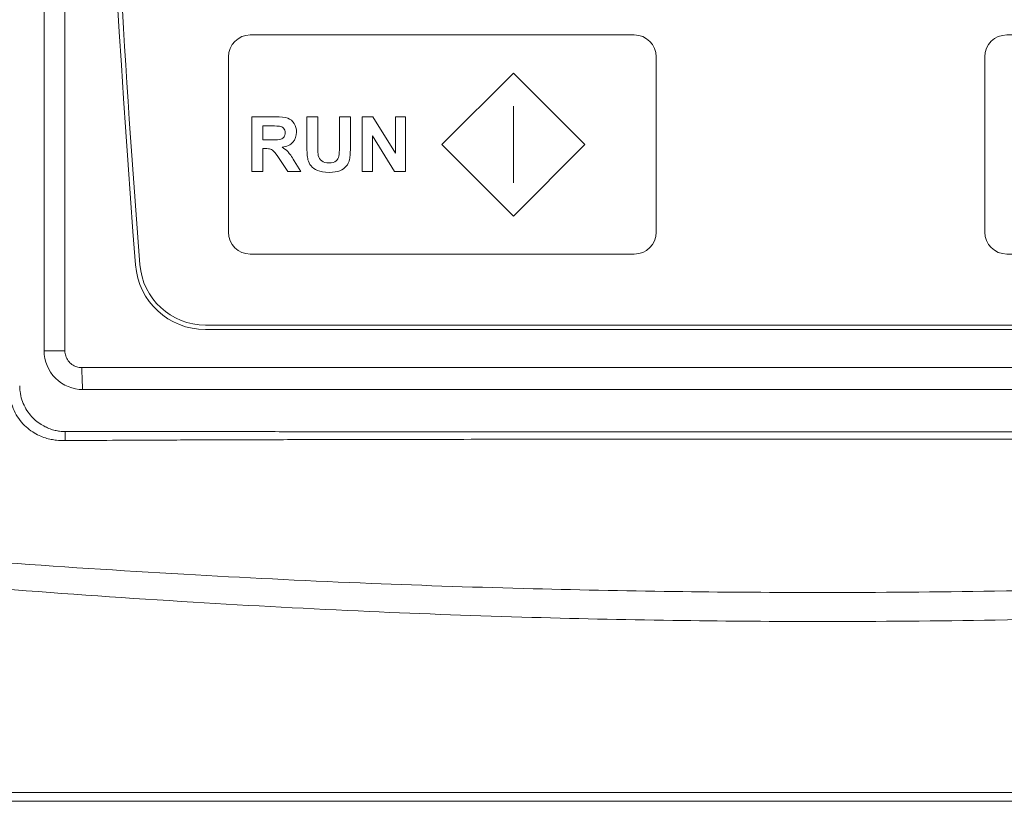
# Model space of a CAD drawing. Header units: millimetres. Extents: x -473 to 23648, y -382 to 1866.
# Tile 137 of 256: x 5101 to 5145, y 158 to 194. Entities that reach past the tile are written whole.
import ezdxf

# ---------------------------------------------------------------- set-up
doc = ezdxf.new("R2010")
doc.units = ezdxf.units.MM
doc.header["$LTSCALE"] = 80
doc.header["$PDMODE"] = 3
doc.header["$PDSIZE"] = 0.3
doc.layers.get('0').update_dxf_attribs({"linetype": 'CONTINUOUS'})
doc.layers.get('DEFPOINTS').update_dxf_attribs({"linetype": 'CONTINUOUS'})
doc.layers.add('20_ALL_FEATURES', color=7, linetype='CONTINUOUS')
doc.layers.add('layer 1', color=7, linetype='CONTINUOUS')
doc.styles.get("Standard").update_dxf_attribs({"font": 'technic_.ttf', "width": 0.7})
doc.dimstyles.get("Standard").update_dxf_attribs({"dimtxt": 3, "dimasz": 3, "dimexe": 0.18, "dimexo": 0.0625, "dimgap": 0.09, "dimtad": 1, "dimdsep": 46, "dimtxsty": 'STANDARD', "dimcen": 0.09, "dimadec": 0, "dimazin": 0, "dimtol": 1, "dimtp": 0.01, "dimtm": 0.01, "dimtfac": 1, "dimtofl": 0, "dimtmove": 0, "dimatfit": 3, "dimfxl": 1, "dimtolj": 1, "dimarcsym": 0})

# ---------------------------------------------------------------- blocks, each defined once
blk = doc.blocks.new('*D43')
at = {"color": 0, "lineweight": 0, "transparency": 16777216}
for p, q in [((5138.908, 318.41), (5249.944, 318.41)), ((5248.144, 310.41), (5248.144, 172.017)), ((5248.144, -5.056), (5248.144, 133.337)), ((5218.9, -13.056), (5249.944, -13.056))]:
    blk.add_line(p, q, dxfattribs=at)
for points in [[(5249.478, 310.41), (5246.811, 310.41), (5248.144, 318.41)], [(5246.811, -5.056), (5249.478, -5.056), (5248.144, -13.056)]]:
    blk.add_solid(points, dxfattribs=at)
at = {"layer": 'DEFPOINTS', "color": 0, "lineweight": 0, "transparency": 16777216}
for p in [(5137.108, 318.41), (5217.1, -13.056), (5248.144, -13.056)]:
    blk.add_point(p, dxfattribs=at)
at = {"color": 0, "lineweight": 0, "transparency": 16777216, "insert": (5248.144, 152.677), "char_height": 15, "attachment_point": 5, "rotation": 90}
blk.add_mtext('\\A1;331.5', dxfattribs=at)

msp = doc.modelspace()

# ---------------------------------------------------------------- linework, layer by layer
at = {"color": 0, "linetype": 'Continuous', "lineweight": 0}
for p, q in [((5101.634, 284.397), (5101.634, 178.997)), ((5102.585, 284.397), (5102.585, 178.997)), ((5108.997, 180.164), (5165.22, 180.164)), ((5165.22, 179.964), (5108.997, 179.964)), ((5102.585, 178.997), (5101.634, 178.997)), ((5103.361, 178.224), (5170.856, 178.224))]:
    msp.add_line(p, q, dxfattribs=at)
for centre, radius, start, end in [((5726.708, 231.5), 622.8, 175.51072, 184.474232), ((5726.708, 231.5), 622.6, 179.582278, 184.474232), ((5108.997, 183.164), 3.2, 184.4742, 270), ((5108.997, 183.164), 3, 184.4742, 270), ((5103.408, 178.997), 1.774, 180.0147, 270.0196), ((5102.543, 177.399), 2.023, 180.0048, 187.4383), ((5102.611, 177.322), 2.014, 262.3814, 269.9407), ((5102.571, 177.964), 3.069, 263.0589, 270.4056)]:
    msp.add_arc(centre, radius, start, end, dxfattribs=at)
for points, knots in [([(5102.585, 178.997), (5102.585, 178.917), (5102.611, 178.754), (5102.723, 178.535), (5102.897, 178.361), (5103.117, 178.249), (5103.28, 178.224), (5103.361, 178.224)], [0, 0, 0, 0, 0.242006, 0.484329, 0.726749, 0.969268, 1.211827, 1.211827, 1.211827, 1.211827]), ([(5103.361, 178.224), (5103.361, 178.097), (5103.367, 177.868), (5103.362, 177.544), (5103.402, 177.372), (5103.382, 177.231), (5103.408, 177.224)], [0, 0, 0, 0, 0.379479, 0.702346, 0.92056, 1.002667, 1.002667, 1.002667, 1.002667]), ([(5102.343, 175.325), (5102.274, 175.335), (5102.129, 175.361), (5101.906, 175.427), (5101.669, 175.529), (5101.421, 175.675), (5101.175, 175.873), (5100.946, 176.124), (5100.754, 176.423), (5100.61, 176.763), (5100.554, 177.009), (5100.538, 177.138)], [0, 0, 0, 0, 0.209355, 0.441454, 0.697479, 0.981687, 1.299625, 1.643264, 1.995919, 2.359977, 2.747748, 2.747748, 2.747748, 2.747748]), ([(5103.409, 177.224), (5110.896, 177.229), (5125.875, 177.235), (5148.342, 177.235), (5163.321, 177.229), (5170.808, 177.224)], [0, 0, 0, 0, 22.462721, 44.937212, 67.399918, 67.399918, 67.399918, 67.399918]), ([(5102.2, 174.917), (5102.12, 174.924), (5101.949, 174.948), (5101.683, 175.015), (5101.397, 175.125), (5101.098, 175.29), (5100.8, 175.518), (5100.527, 175.812), (5100.302, 176.166), (5100.138, 176.57), (5100.082, 176.861), (5100.068, 177.011)], [0, 0, 0, 0, 0.243091, 0.515428, 0.821175, 1.159761, 1.536592, 1.94123, 2.357734, 2.787633, 3.240565, 3.240565, 3.240565, 3.240565]), ([(5102.593, 174.895), (5102.594, 174.967), (5102.61, 175.1), (5102.576, 175.25), (5102.608, 175.308)], [0, 0, 0, 0, 0.2148415, 0.4128709, 0.4128709, 0.4128709, 0.4128709]), ([(5137.108, 175.302), (5136.388, 175.302), (5134.92, 175.302), (5132.703, 175.302), (5130.468, 175.302), (5128.252, 175.302), (5126.038, 175.302), (5123.772, 175.302), (5121.369, 175.303), (5118.761, 175.303), (5115.924, 175.303), (5112.948, 175.304), (5110.01, 175.304), (5107.29, 175.305), (5104.855, 175.306), (5103.33, 175.307), (5102.608, 175.308)], [0, 0, 0, 0, 2.160181, 4.406147, 6.650283, 8.86412, 11.055449, 13.29076, 15.662238, 18.265232, 21.113375, 24.174089, 27.195144, 29.924779, 32.336661, 34.500001, 34.500001, 34.500001, 34.500001]), ([(5171.608, 175.308), (5170.896, 175.307), (5169.409, 175.306), (5167.082, 175.305), (5164.561, 175.305), (5161.838, 175.304), (5158.913, 175.303), (5155.919, 175.303), (5153.061, 175.303), (5150.485, 175.302), (5148.155, 175.302), (5145.931, 175.302), (5143.721, 175.302), (5141.496, 175.302), (5139.288, 175.302), (5137.826, 175.302), (5137.108, 175.302)], [0, 0, 0, 0, 2.136676, 4.462188, 6.980853, 9.700442, 12.631502, 15.753897, 18.682545, 21.204402, 23.48372, 25.672061, 27.877331, 30.112252, 32.348791, 34.500001, 34.500001, 34.500001, 34.500001]), ([(5137.108, 174.964), (5136.388, 174.964), (5134.919, 174.964), (5132.702, 174.963), (5130.467, 174.962), (5128.251, 174.961), (5126.037, 174.959), (5123.771, 174.957), (5121.367, 174.955), (5118.759, 174.951), (5115.921, 174.947), (5112.943, 174.94), (5110.005, 174.932), (5107.282, 174.922), (5104.843, 174.91), (5103.316, 174.9), (5102.593, 174.895)], [0, 0, 0, 0, 2.160506, 4.406771, 6.651184, 8.865286, 11.056883, 13.292493, 15.664331, 18.267791, 21.11658, 24.178267, 27.200758, 29.932458, 32.347412, 34.515674, 34.515674, 34.515674, 34.515674]), ([(5171.624, 174.895), (5170.91, 174.9), (5169.42, 174.91), (5167.09, 174.922), (5164.567, 174.931), (5161.842, 174.939), (5158.917, 174.945), (5155.922, 174.951), (5153.064, 174.955), (5150.487, 174.957), (5148.156, 174.959), (5145.932, 174.961), (5143.722, 174.962), (5141.496, 174.963), (5139.288, 174.964), (5137.826, 174.964), (5137.108, 174.964)], [0, 0, 0, 0, 2.141556, 4.470073, 6.990716, 9.711686, 12.643764, 15.76692, 18.696103, 21.218343, 23.497966, 25.686573, 27.892107, 30.127305, 32.364141, 34.515674, 34.515674, 34.515674, 34.515674]), ([(5137.108, 167.966), (5135.001, 167.966), (5130.615, 167.994), (5123.763, 168.125), (5116.35, 168.371), (5108.323, 168.756), (5102.766, 169.114), (5099.877, 169.327)], [0, 0, 0, 0, 6.32226, 13.156695, 20.55903, 28.572845, 37.2647, 37.2647, 37.2647, 37.2647]), ([(5174.34, 169.327), (5170.723, 169.06), (5163.864, 168.634), (5154.084, 168.222), (5145.291, 168.01), (5139.742, 167.966), (5137.108, 167.966)], [0, 0, 0, 0, 10.880652, 20.615436, 29.365164, 37.264506, 37.264506, 37.264506, 37.264506]), ([(5137.108, 166.643), (5134.991, 166.643), (5130.586, 166.673), (5123.703, 166.817), (5116.26, 167.088), (5108.205, 167.516), (5102.631, 167.906), (5099.733, 168.13)], [0, 0, 0, 0, 6.351405, 13.217029, 20.651094, 28.695182, 37.41446, 37.41446, 37.41446, 37.41446]), ([(5174.484, 168.13), (5170.856, 167.849), (5163.975, 167.381), (5154.159, 166.923), (5145.329, 166.69), (5139.754, 166.643), (5137.108, 166.643)], [0, 0, 0, 0, 10.915961, 20.689601, 29.478507, 37.414247, 37.414247, 37.414247, 37.414247])]:
    msp.add_open_spline(points, degree=3, knots=knots, dxfattribs=at)
at = {"layer": '20_ALL_FEATURES', "linetype": 'Continuous', "lineweight": 0}
for p, q in [((5052.119, 158.844), (5222.098, 158.844)), ((5052.619, 158.444), (5221.598, 158.444))]:
    msp.add_line(p, q, dxfattribs=at)
at = {"layer": 'layer 1', "color": 0, "lineweight": 0}
for points, knots in [([(5111.044, 193.405), (5111.044, 193.405), (5128.567, 193.405), (5128.567, 193.405), (5128.567, 193.405), (5129.117, 193.405), (5129.567, 192.955), (5129.567, 192.405), (5129.567, 192.405), (5129.567, 192.405), (5129.567, 184.405), (5129.567, 184.405), (5129.567, 184.405), (5129.567, 183.856), (5129.117, 183.405), (5128.567, 183.405), (5128.567, 183.405), (5128.567, 183.405), (5111.044, 183.405), (5111.044, 183.405), (5111.044, 183.405), (5110.494, 183.405), (5110.044, 183.855), (5110.044, 184.405), (5110.044, 184.405), (5110.044, 184.405), (5110.044, 192.405), (5110.044, 192.405), (5110.044, 192.405), (5110.044, 192.955), (5110.494, 193.405), (5111.044, 193.405)], [0, 0, 0, 0, 0.125, 0.125, 0.125, 0.125, 0.25, 0.25, 0.25, 0.25, 0.375, 0.375, 0.375, 0.375, 0.5, 0.5, 0.5, 0.5, 0.625, 0.625, 0.625, 0.625, 0.75, 0.75, 0.75, 0.75, 0.875, 0.875, 0.875, 0.875, 1, 1, 1, 1]), ([(5145.567, 193.407), (5145.567, 193.407), (5163.108, 193.407), (5163.108, 193.407), (5163.108, 193.407), (5163.659, 193.407), (5164.108, 192.957), (5164.108, 192.407), (5164.108, 192.407), (5164.108, 192.407), (5164.108, 184.407), (5164.108, 184.407), (5164.108, 184.407), (5164.108, 183.857), (5163.658, 183.407), (5163.108, 183.407), (5163.108, 183.407), (5163.108, 183.407), (5145.567, 183.407), (5145.567, 183.407), (5145.567, 183.407), (5145.017, 183.407), (5144.567, 183.857), (5144.567, 184.407), (5144.567, 184.407), (5144.567, 184.407), (5144.567, 192.407), (5144.567, 192.407), (5144.567, 192.407), (5144.567, 192.957), (5145.017, 193.407), (5145.567, 193.407)], [0, 0, 0, 0, 0.125, 0.125, 0.125, 0.125, 0.25, 0.25, 0.25, 0.25, 0.375, 0.375, 0.375, 0.375, 0.5, 0.5, 0.5, 0.5, 0.625, 0.625, 0.625, 0.625, 0.75, 0.75, 0.75, 0.75, 0.875, 0.875, 0.875, 0.875, 1, 1, 1, 1]), ([(5123.052, 191.666), (5123.052, 191.666), (5126.315, 188.402), (5126.315, 188.402), (5126.315, 188.402), (5126.315, 188.402), (5123.052, 185.139), (5123.052, 185.139), (5123.052, 185.139), (5123.052, 185.139), (5119.788, 188.402), (5119.788, 188.402), (5119.788, 188.402), (5119.788, 188.402), (5123.052, 191.666), (5123.052, 191.666)], [0, 0, 0, 0, 0.25, 0.25, 0.25, 0.25, 0.5, 0.5, 0.5, 0.5, 0.75, 0.75, 0.75, 0.75, 1, 1, 1, 1]), ([(5111.112, 187.179), (5111.112, 187.179), (5111.112, 189.674), (5111.112, 189.674), (5111.112, 189.674), (5111.112, 189.674), (5112.173, 189.674), (5112.173, 189.674), (5112.173, 189.674), (5112.44, 189.674), (5112.634, 189.652), (5112.754, 189.607), (5112.754, 189.607), (5112.875, 189.562), (5112.972, 189.483), (5113.045, 189.368), (5113.045, 189.368), (5113.118, 189.253), (5113.154, 189.122), (5113.154, 188.975), (5113.154, 188.975), (5113.154, 188.788), (5113.098, 188.633), (5112.989, 188.511), (5112.989, 188.511), (5112.879, 188.389), (5112.714, 188.312), (5112.495, 188.28), (5112.495, 188.28), (5112.604, 188.216), (5112.694, 188.147), (5112.765, 188.071), (5112.765, 188.071), (5112.836, 187.995), (5112.931, 187.86), (5113.051, 187.666), (5113.051, 187.666), (5113.051, 187.666), (5113.356, 187.179), (5113.356, 187.179), (5113.356, 187.179), (5113.356, 187.179), (5112.754, 187.179), (5112.754, 187.179), (5112.754, 187.179), (5112.754, 187.179), (5112.39, 187.722), (5112.39, 187.722), (5112.39, 187.722), (5112.26, 187.916), (5112.172, 188.038), (5112.124, 188.089), (5112.124, 188.089), (5112.076, 188.139), (5112.026, 188.173), (5111.972, 188.193), (5111.972, 188.193), (5111.919, 188.211), (5111.835, 188.221), (5111.718, 188.221), (5111.718, 188.221), (5111.718, 188.221), (5111.617, 188.221), (5111.617, 188.221), (5111.617, 188.221), (5111.617, 188.221), (5111.617, 187.179), (5111.617, 187.179), (5111.617, 187.179), (5111.617, 187.179), (5111.112, 187.179), (5111.112, 187.179)], [0, 0, 0, 0, 0.055556, 0.055556, 0.055556, 0.055556, 0.111111, 0.111111, 0.111111, 0.111111, 0.166667, 0.166667, 0.166667, 0.166667, 0.222222, 0.222222, 0.222222, 0.222222, 0.277778, 0.277778, 0.277778, 0.277778, 0.333333, 0.333333, 0.333333, 0.333333, 0.388889, 0.388889, 0.388889, 0.388889, 0.444444, 0.444444, 0.444444, 0.444444, 0.5, 0.5, 0.5, 0.5, 0.555556, 0.555556, 0.555556, 0.555556, 0.611111, 0.611111, 0.611111, 0.611111, 0.666667, 0.666667, 0.666667, 0.666667, 0.722222, 0.722222, 0.722222, 0.722222, 0.777778, 0.777778, 0.777778, 0.777778, 0.833333, 0.833333, 0.833333, 0.833333, 0.888889, 0.888889, 0.888889, 0.888889, 0.944444, 0.944444, 0.944444, 0.944444, 1, 1, 1, 1]), ([(5113.626, 189.674), (5113.626, 189.674), (5114.129, 189.674), (5114.129, 189.674), (5114.129, 189.674), (5114.129, 189.674), (5114.129, 188.323), (5114.129, 188.323), (5114.129, 188.323), (5114.129, 188.108), (5114.136, 187.969), (5114.148, 187.906), (5114.148, 187.906), (5114.169, 187.803), (5114.221, 187.721), (5114.302, 187.66), (5114.302, 187.66), (5114.383, 187.598), (5114.494, 187.567), (5114.635, 187.567), (5114.635, 187.567), (5114.778, 187.567), (5114.886, 187.596), (5114.959, 187.655), (5114.959, 187.655), (5115.031, 187.713), (5115.075, 187.785), (5115.089, 187.87), (5115.089, 187.87), (5115.104, 187.955), (5115.111, 188.096), (5115.111, 188.294), (5115.111, 188.294), (5115.111, 188.294), (5115.111, 189.674), (5115.111, 189.674), (5115.111, 189.674), (5115.111, 189.674), (5115.615, 189.674), (5115.615, 189.674), (5115.615, 189.674), (5115.615, 189.674), (5115.615, 188.364), (5115.615, 188.364), (5115.615, 188.364), (5115.615, 188.064), (5115.602, 187.852), (5115.575, 187.728), (5115.575, 187.728), (5115.547, 187.605), (5115.497, 187.501), (5115.424, 187.415), (5115.424, 187.415), (5115.351, 187.33), (5115.253, 187.262), (5115.131, 187.212), (5115.131, 187.212), (5115.008, 187.161), (5114.848, 187.136), (5114.65, 187.136), (5114.65, 187.136), (5114.412, 187.136), (5114.231, 187.164), (5114.108, 187.219), (5114.108, 187.219), (5113.985, 187.274), (5113.888, 187.345), (5113.816, 187.433), (5113.816, 187.433), (5113.745, 187.521), (5113.698, 187.613), (5113.675, 187.71), (5113.675, 187.71), (5113.642, 187.853), (5113.626, 188.064), (5113.626, 188.343), (5113.626, 188.343), (5113.626, 188.343), (5113.626, 189.674), (5113.626, 189.674)], [0, 0, 0, 0, 0.05, 0.05, 0.05, 0.05, 0.1, 0.1, 0.1, 0.1, 0.15, 0.15, 0.15, 0.15, 0.2, 0.2, 0.2, 0.2, 0.25, 0.25, 0.25, 0.25, 0.3, 0.3, 0.3, 0.3, 0.35, 0.35, 0.35, 0.35, 0.4, 0.4, 0.4, 0.4, 0.45, 0.45, 0.45, 0.45, 0.5, 0.5, 0.5, 0.5, 0.55, 0.55, 0.55, 0.55, 0.6, 0.6, 0.6, 0.6, 0.65, 0.65, 0.65, 0.65, 0.7, 0.7, 0.7, 0.7, 0.75, 0.75, 0.75, 0.75, 0.8, 0.8, 0.8, 0.8, 0.85, 0.85, 0.85, 0.85, 0.9, 0.9, 0.9, 0.9, 0.95, 0.95, 0.95, 0.95, 1, 1, 1, 1]), ([(5116.152, 187.179), (5116.152, 187.179), (5116.152, 189.674), (5116.152, 189.674), (5116.152, 189.674), (5116.152, 189.674), (5116.642, 189.674), (5116.642, 189.674), (5116.642, 189.674), (5116.642, 189.674), (5117.664, 188.008), (5117.664, 188.008), (5117.664, 188.008), (5117.664, 188.008), (5117.664, 189.674), (5117.664, 189.674), (5117.664, 189.674), (5117.664, 189.674), (5118.132, 189.674), (5118.132, 189.674), (5118.132, 189.674), (5118.132, 189.674), (5118.132, 187.179), (5118.132, 187.179), (5118.132, 187.179), (5118.132, 187.179), (5117.626, 187.179), (5117.626, 187.179), (5117.626, 187.179), (5117.626, 187.179), (5116.62, 188.806), (5116.62, 188.806), (5116.62, 188.806), (5116.62, 188.806), (5116.62, 187.179), (5116.62, 187.179), (5116.62, 187.179), (5116.62, 187.179), (5116.152, 187.179), (5116.152, 187.179)], [0, 0, 0, 0, 0.1, 0.1, 0.1, 0.1, 0.2, 0.2, 0.2, 0.2, 0.3, 0.3, 0.3, 0.3, 0.4, 0.4, 0.4, 0.4, 0.5, 0.5, 0.5, 0.5, 0.6, 0.6, 0.6, 0.6, 0.7, 0.7, 0.7, 0.7, 0.8, 0.8, 0.8, 0.8, 0.9, 0.9, 0.9, 0.9, 1, 1, 1, 1]), ([(5111.617, 188.619), (5111.617, 188.619), (5111.989, 188.619), (5111.989, 188.619), (5111.989, 188.619), (5112.231, 188.619), (5112.382, 188.629), (5112.442, 188.649), (5112.442, 188.649), (5112.502, 188.67), (5112.549, 188.705), (5112.584, 188.755), (5112.584, 188.755), (5112.617, 188.805), (5112.635, 188.867), (5112.635, 188.942), (5112.635, 188.942), (5112.635, 189.027), (5112.612, 189.094), (5112.567, 189.146), (5112.567, 189.146), (5112.523, 189.197), (5112.459, 189.23), (5112.377, 189.244), (5112.377, 189.244), (5112.337, 189.249), (5112.214, 189.252), (5112.009, 189.252), (5112.009, 189.252), (5112.009, 189.252), (5111.617, 189.252), (5111.617, 189.252), (5111.617, 189.252), (5111.617, 189.252), (5111.617, 188.619), (5111.617, 188.619)], [0, 0, 0, 0, 0.111111, 0.111111, 0.111111, 0.111111, 0.222222, 0.222222, 0.222222, 0.222222, 0.333333, 0.333333, 0.333333, 0.333333, 0.444444, 0.444444, 0.444444, 0.444444, 0.555556, 0.555556, 0.555556, 0.555556, 0.666667, 0.666667, 0.666667, 0.666667, 0.777778, 0.777778, 0.777778, 0.777778, 0.888889, 0.888889, 0.888889, 0.888889, 1, 1, 1, 1])]:
    msp.add_open_spline(points, degree=3, knots=knots, dxfattribs=at)
msp.add_open_spline([(5123.052, 190.153), (5123.052, 190.153), (5123.052, 186.652), (5123.052, 186.652)], degree=3, dxfattribs=at)

# ---------------------------------------------------------------- dimensions: what is measured, and where the dimension line sits
at = {"color": 3, "lineweight": 0}
dim = msp.add_linear_dim(base=(5248.144, -13.056), p1=(5137.108, 318.41), p2=(5217.1, -13.056), angle=90, dimstyle='STANDARD', override={"dimtxt": 15, "dimasz": 8, "dimexe": 1.8, "dimexo": 1.8, "dimtad": 0, "dimdec": 1, "dimzin": 0, "dimdsep": 0, "dimcen": 0.5, "dimtol": 0, "dimtdec": 4, "dimtzin": 0, "dimlwd": 0, "dimlwe": 0}, dxfattribs=at)
dim.commit()
dim.dimension.update_dxf_attribs({"geometry": '*D43', "text_midpoint": (5248.144, 152.677), "dimtype": 160})

doc.saveas('drawing.dxf')
